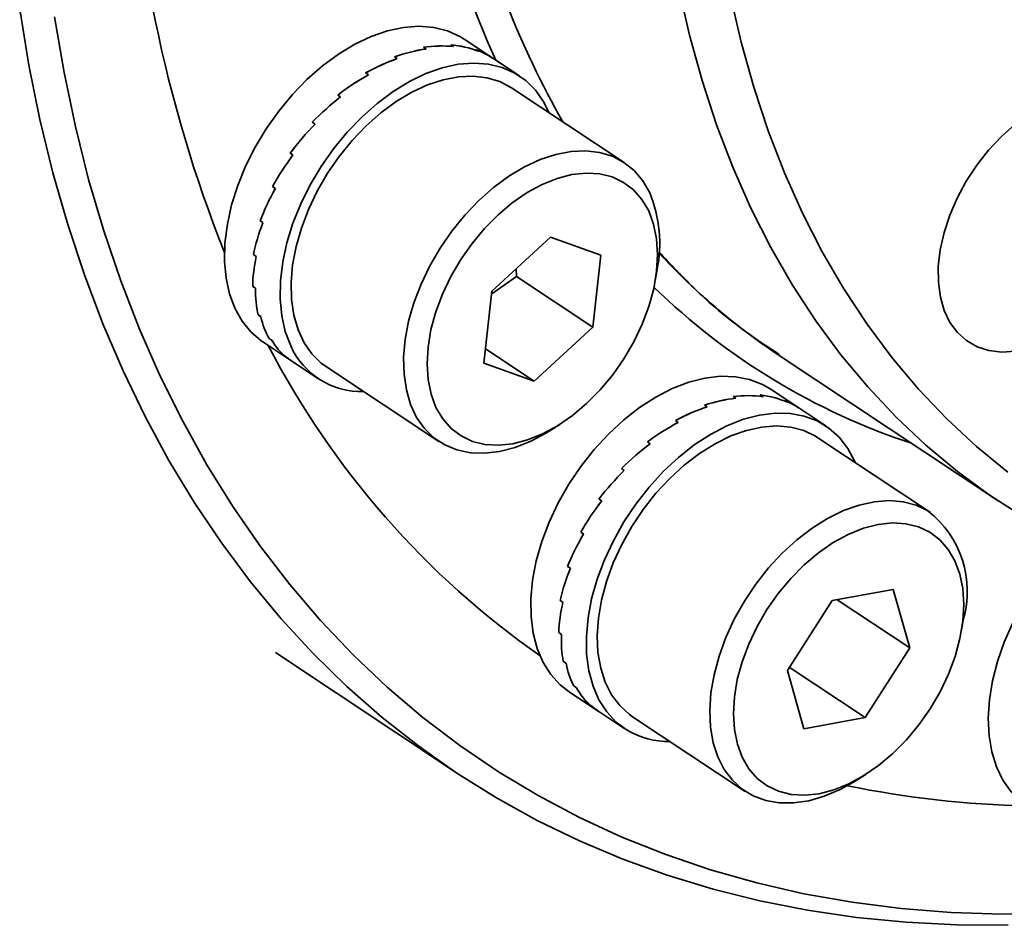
# Model space of a CAD drawing. Header units: millimetres. Extents: x -8713 to 3261, y -18743 to -8704.
# Tile 140 of 154: x 3158.2 to 3161.17, y -18299.75 to -18297.02. Entities that reach past the tile are written whole.
import ezdxf

# ---------------------------------------------------------------- set-up
doc = ezdxf.new("R2010")
doc.units = ezdxf.units.MM
doc.header["$LTSCALE"] = 10
doc.layers.add('1轮廓实线层', color=7, linetype='Continuous', lineweight=18)

msp = doc.modelspace()

# ---------------------------------------------------------------- linework, layer by layer
at = {"layer": '1轮廓实线层', "color": 7, "linetype": 'Continuous', "lineweight": 35}
for p, q in [((3159.6302, -18297.1393), (3159.5405, -18297.0797)), ((3159.4265, -18297.1098), (3159.4181, -18297.1043)), ((3159.4182, -18297.1042), (3159.4265, -18297.1098)), ((3159.509, -18297.1023), (3159.5006, -18297.0968)), ((3159.5007, -18297.0968), (3159.509, -18297.1023)), ((3159.5836, -18297.1164), (3159.5753, -18297.1109)), ((3159.5754, -18297.1109), (3159.5837, -18297.1164)), ((3159.3397, -18297.1386), (3159.3314, -18297.133)), ((3159.3315, -18297.133), (3159.3398, -18297.1385)), ((3159.7075, -18297.1906), (3159.6302, -18297.1393)), ((3159.2526, -18297.1874), (3159.2442, -18297.1818)), ((3159.2443, -18297.1818), (3159.2526, -18297.1873)), ((3160.0225, -18297.4515), (3159.6837, -18297.2266)), ((3159.1688, -18297.2541), (3159.1604, -18297.2485)), ((3159.1605, -18297.2484), (3159.1688, -18297.254)), ((3159.0837, -18297.3301), (3159.0921, -18297.3356)), ((3159.092, -18297.3357), (3159.0837, -18297.3302)), ((3159.0173, -18297.4231), (3159.0257, -18297.4287)), ((3159.0256, -18297.4288), (3159.0173, -18297.4232)), ((3159.0173, -18297.4232), (3159.0185, -18297.4239)), ((3158.9726, -18297.5292), (3158.9642, -18297.5236)), ((3158.9642, -18297.5236), (3158.9645, -18297.5237)), ((3158.9643, -18297.5235), (3158.9726, -18297.5291)), ((3158.9268, -18297.6269), (3158.9351, -18297.6324)), ((3158.9351, -18297.6325), (3158.9268, -18297.627)), ((3158.9268, -18297.627), (3158.9269, -18297.627)), ((3159.6247, -18297.839), (3159.8008, -18297.6764)), ((3159.8008, -18297.6764), (3159.9523, -18297.7304)), ((3158.9065, -18297.7288), (3158.9066, -18297.7287)), ((3158.9149, -18297.7343), (3158.9065, -18297.7288)), ((3158.9066, -18297.7287), (3158.9149, -18297.7342)), ((3159.9523, -18297.7304), (3159.9278, -18297.9469)), ((3159.6239, -18297.8468), (3159.6989, -18297.795)), ((3159.6989, -18297.795), (3159.6978, -18297.7715)), ((3159.6989, -18297.795), (3159.9278, -18297.9469)), ((3160.1163, -18297.8062), (3160.1216, -18297.775)), ((3158.9045, -18297.8244), (3158.9128, -18297.83)), ((3158.9128, -18297.8301), (3158.9045, -18297.8245)), ((3158.9045, -18297.8245), (3158.9045, -18297.8245)), ((3159.6003, -18298.0555), (3159.6247, -18297.839)), ((3158.9206, -18297.9101), (3158.9207, -18297.91)), ((3158.9206, -18297.91), (3158.9289, -18297.9155)), ((3158.929, -18297.9156), (3158.9206, -18297.9101)), ((3159.9278, -18297.9469), (3159.7518, -18298.1095)), ((3158.9353, -18297.9916), (3159.0251, -18298.0512)), ((3158.9626, -18297.9872), (3158.9542, -18297.9816)), ((3158.9626, -18297.9872), (3158.9543, -18297.9817)), ((3158.9543, -18297.9817), (3158.9543, -18297.9817)), ((3159.0039, -18298.0362), (3159.0123, -18298.0418)), ((3159.004, -18298.0363), (3159.004, -18298.0362)), ((3159.0123, -18298.0418), (3159.004, -18298.0363)), ((3159.6052, -18298.0122), (3159.7518, -18298.1095)), ((3160.4893, -18298.0323), (3161.1483, -18298.4697)), ((3160.4893, -18298.0323), (3161.1483, -18298.4697)), ((3159.0251, -18298.0512), (3159.1024, -18298.1025)), ((3159.1263, -18298.0665), (3159.4651, -18298.2913)), ((3159.7518, -18298.1095), (3159.6003, -18298.0555)), ((3160.4406, -18298.1564), (3160.4322, -18298.1509)), ((3160.4323, -18298.1509), (3160.4407, -18298.1564)), ((3160.551, -18298.1921), (3160.4622, -18298.1333)), ((3160.2725, -18298.1874), (3160.2641, -18298.1818)), ((3160.2642, -18298.1818), (3160.2725, -18298.1873)), ((3160.3589, -18298.1612), (3160.3505, -18298.1557)), ((3160.3506, -18298.1557), (3160.3589, -18298.1612)), ((3160.5141, -18298.1732), (3160.5057, -18298.1677)), ((3160.5058, -18298.1677), (3160.5141, -18298.1732)), ((3160.6293, -18298.2441), (3160.551, -18298.1922)), ((3159.8018, -18298.257), (3159.8285, -18298.24)), ((3160.1851, -18298.2338), (3160.1768, -18298.2282)), ((3160.1769, -18298.2282), (3160.1852, -18298.2337)), ((3160.0924, -18298.2927), (3160.1008, -18298.2983)), ((3160.1007, -18298.2984), (3160.0924, -18298.2928)), ((3160.5986, -18298.2758), (3160.6054, -18298.2801)), ((3160.9443, -18298.505), (3160.6054, -18298.2801)), ((3160.0229, -18298.3783), (3160.0145, -18298.3728)), ((3160.0146, -18298.3727), (3160.023, -18298.3782)), ((3159.9551, -18298.4702), (3159.9467, -18298.4646)), ((3159.9467, -18298.4646), (3159.9491, -18298.4661)), ((3159.9468, -18298.4645), (3159.9551, -18298.4701)), ((3159.9002, -18298.5699), (3159.8918, -18298.5643)), ((3159.8918, -18298.5643), (3159.8921, -18298.5644)), ((3159.8919, -18298.5642), (3159.9002, -18298.5698)), ((3159.8523, -18298.6675), (3159.8607, -18298.673)), ((3159.8607, -18298.6731), (3159.8523, -18298.6676)), ((3159.8523, -18298.6676), (3159.8525, -18298.6676)), ((3160.6483, -18298.7704), (3160.8326, -18298.7365)), ((3160.8326, -18298.7365), (3160.8824, -18298.9126)), ((3159.8299, -18298.7697), (3159.8382, -18298.7752)), ((3159.8382, -18298.7753), (3159.8299, -18298.7698)), ((3159.8299, -18298.7698), (3159.83, -18298.7698)), ((3160.5138, -18298.9804), (3160.6483, -18298.7704)), ((3160.6638, -18298.7676), (3160.8824, -18298.9126)), ((3161.0381, -18298.8597), (3161.0434, -18298.8285)), ((3159.8339, -18298.8721), (3159.8255, -18298.8665)), ((3159.8255, -18298.8665), (3159.8256, -18298.8665)), ((3159.8255, -18298.8665), (3159.8339, -18298.872)), ((3160.8824, -18298.9126), (3160.7478, -18299.1226)), ((3158.9729, -18298.9271), (3159.5206, -18299.2906)), ((3159.8394, -18298.9535), (3159.8477, -18298.9591)), ((3159.8478, -18298.9591), (3159.8394, -18298.9536)), ((3159.8394, -18298.9536), (3159.8394, -18298.9536)), ((3160.5635, -18299.1564), (3160.5138, -18298.9804)), ((3160.5197, -18298.9712), (3160.7478, -18299.1226)), ((3159.8793, -18299.0327), (3159.8709, -18299.0271)), ((3159.8709, -18299.0271), (3159.871, -18299.0271)), ((3159.8709, -18299.0271), (3159.8793, -18299.0326)), ((3159.8571, -18299.0451), (3159.9458, -18299.104)), ((3159.9187, -18299.0839), (3159.927, -18299.0895)), ((3159.9271, -18299.0895), (3159.9187, -18299.084)), ((3159.9187, -18299.084), (3159.9187, -18299.084)), ((3159.9459, -18299.104), (3160.0242, -18299.156)), ((3160.0481, -18299.12), (3160.3869, -18299.3449)), ((3160.7478, -18299.1226), (3160.5635, -18299.1564)), ((3160.7236, -18299.3105), (3160.7503, -18299.2935))]:
    msp.add_line(p, q, dxfattribs=at)
at = {"layer": '1轮廓实线层', "color": 7, "linetype": 'Continuous', "lineweight": 35, "flags": 128}
for points in [[(3161.2278, -18298.5198), (3161.1246, -18298.4537), (3161.0256, -18298.3813), (3160.931, -18298.3026), (3160.841, -18298.2178), (3160.7557, -18298.1271), (3160.6752, -18298.0305), (3160.5997, -18297.9283), (3160.5293, -18297.8205), (3160.4641, -18297.7074), (3160.4042, -18297.589), (3160.3497, -18297.4657), (3160.3006, -18297.3376), (3160.2571, -18297.2049), (3160.2192, -18297.0678), (3160.187, -18296.9265), (3160.1605, -18296.7812), (3160.1398, -18296.6323), (3160.1249, -18296.4798), (3160.1158, -18296.324), (3160.1126, -18296.1653)], [(3161.2278, -18298.5198), (3161.1246, -18298.4537), (3161.0256, -18298.3813), (3160.931, -18298.3026), (3160.841, -18298.2178), (3160.7557, -18298.1271), (3160.6752, -18298.0305), (3160.5997, -18297.9283), (3160.5293, -18297.8205), (3160.4641, -18297.7074), (3160.4042, -18297.589), (3160.3497, -18297.4657), (3160.3006, -18297.3376), (3160.2571, -18297.2049), (3160.2192, -18297.0678), (3160.187, -18296.9265), (3160.1605, -18296.7812), (3160.1398, -18296.6323), (3160.1249, -18296.4798), (3160.1158, -18296.324), (3160.1126, -18296.1653)], [(3160.2689, -18296.1967), (3160.2722, -18296.3538), (3160.2812, -18296.5078), (3160.2961, -18296.6586), (3160.3167, -18296.8059), (3160.343, -18296.9495), (3160.3751, -18297.0891), (3160.4128, -18297.2246), (3160.4561, -18297.3556), (3160.5049, -18297.4821), (3160.5592, -18297.6038), (3160.6188, -18297.7205), (3160.6837, -18297.8321), (3160.7538, -18297.9383), (3160.8289, -18298.039), (3160.9089, -18298.134), (3160.9938, -18298.2232), (3161.0833, -18298.3064), (3161.1773, -18298.3835)], [(3160.2689, -18296.1967), (3160.2722, -18296.3538), (3160.2812, -18296.5078), (3160.2961, -18296.6586), (3160.3167, -18296.8059), (3160.343, -18296.9495), (3160.3751, -18297.0891), (3160.4128, -18297.2246), (3160.4561, -18297.3556), (3160.5049, -18297.4821), (3160.5592, -18297.6038), (3160.6188, -18297.7205), (3160.6837, -18297.8321), (3160.7538, -18297.9383), (3160.8289, -18298.039), (3160.9089, -18298.134), (3160.9938, -18298.2232), (3161.0833, -18298.3064), (3161.1773, -18298.3835)], [(3161.1786, -18299.748), (3161.0239, -18299.7469), (3160.8715, -18299.7389), (3160.7218, -18299.7242), (3160.5749, -18299.7026), (3160.4309, -18299.6742), (3160.29, -18299.6391), (3160.1524, -18299.5973), (3160.0182, -18299.5488), (3159.8877, -18299.4937), (3159.7609, -18299.4321), (3159.638, -18299.364), (3159.5191, -18299.2896), (3159.4044, -18299.2088), (3159.294, -18299.1219), (3159.1881, -18299.0288), (3159.0868, -18298.9297), (3158.9901, -18298.8248), (3158.8982, -18298.7141), (3158.8113, -18298.5978), (3158.7293, -18298.476), (3158.6524, -18298.3489), (3158.5808, -18298.2165), (3158.5144, -18298.0791), (3158.4534, -18297.9368), (3158.3978, -18297.7898), (3158.3476, -18297.6383), (3158.3031, -18297.4823), (3158.2641, -18297.3222), (3158.2308, -18297.1581), (3158.2031, -18296.9902)], [(3158.308, -18297.0132), (3158.3365, -18297.1803), (3158.3707, -18297.3434), (3158.4107, -18297.5025), (3158.4562, -18297.6574), (3158.5074, -18297.8078), (3158.5641, -18297.9536), (3158.6262, -18298.0946), (3158.6937, -18298.2306), (3158.7665, -18298.3615), (3158.8445, -18298.4871), (3158.9276, -18298.6073), (3159.0158, -18298.7219), (3159.1089, -18298.8308), (3159.2067, -18298.9339), (3159.3093, -18299.031), (3159.4164, -18299.1221), (3159.528, -18299.207), (3159.6439, -18299.2855), (3159.7639, -18299.3577), (3159.888, -18299.4235), (3160.016, -18299.4827), (3160.1476, -18299.5353), (3160.2829, -18299.5812), (3160.4216, -18299.6203), (3160.5635, -18299.6528), (3160.7084, -18299.6783), (3160.8563, -18299.6971), (3161.0069, -18299.709), (3161.1601, -18299.714), (3161.3156, -18299.7121)], [(3159.5405, -18297.0797), (3159.5281, -18297.0721), (3159.4904, -18297.055), (3159.4492, -18297.0446), (3159.405, -18297.0411), (3159.3585, -18297.0445), (3159.3103, -18297.0548), (3159.261, -18297.0719), (3159.2115, -18297.0955), (3159.1623, -18297.1253), (3159.1142, -18297.1608), (3159.0678, -18297.2016), (3159.0238, -18297.2471), (3158.9828, -18297.2966), (3158.9453, -18297.3495), (3158.912, -18297.405), (3158.8833, -18297.4624), (3158.8595, -18297.5207), (3158.8411, -18297.5793), (3158.8282, -18297.6373), (3158.8211, -18297.6938), (3158.8198, -18297.7481), (3158.8244, -18297.7995), (3158.8348, -18297.8471), (3158.8508, -18297.8904), (3158.8723, -18297.9286), (3158.8989, -18297.9614), (3158.9303, -18297.9882), (3158.9353, -18297.9916)], [(3159.0188, -18298.0032), (3159.0025, -18297.9602), (3158.9918, -18297.9128), (3158.987, -18297.8616), (3158.988, -18297.8074), (3158.9948, -18297.7509), (3159.0074, -18297.693), (3159.0256, -18297.6345), (3159.0491, -18297.5761), (3159.0776, -18297.5187), (3159.1107, -18297.463), (3159.1479, -18297.41), (3159.1888, -18297.3603), (3159.2327, -18297.3146), (3159.279, -18297.2736), (3159.327, -18297.2378), (3159.3762, -18297.2077), (3159.4257, -18297.1838), (3159.475, -18297.1664), (3159.5233, -18297.1557), (3159.5699, -18297.152), (3159.6142, -18297.1551), (3159.6556, -18297.1652), (3159.6935, -18297.182), (3159.7273, -18297.2054), (3159.7565, -18297.2349), (3159.7809, -18297.2702), (3159.7962, -18297.3013)], [(3159.1263, -18298.0665), (3159.111, -18298.0553), (3159.0826, -18298.0275), (3159.0591, -18297.9939), (3159.0409, -18297.955), (3159.0281, -18297.9115), (3159.0211, -18297.8639), (3159.0199, -18297.8131), (3159.0246, -18297.7597), (3159.035, -18297.7046), (3159.051, -18297.6487), (3159.0724, -18297.5927), (3159.0988, -18297.5375), (3159.1298, -18297.4839), (3159.1651, -18297.4329), (3159.2039, -18297.3851), (3159.2459, -18297.3412), (3159.2902, -18297.302), (3159.3363, -18297.268), (3159.3834, -18297.2397), (3159.4308, -18297.2176), (3159.4779, -18297.202), (3159.5238, -18297.1931), (3159.5679, -18297.1912), (3159.6096, -18297.1961), (3159.6482, -18297.2078), (3159.6831, -18297.2262), (3159.6837, -18297.2266)], [(3161.1992, -18297.3364), (3161.1581, -18297.3731), (3161.1194, -18297.4144), (3161.084, -18297.4596), (3161.0523, -18297.5079), (3161.0251, -18297.5583), (3161.0027, -18297.6101), (3160.9855, -18297.6623), (3160.974, -18297.7139), (3160.9682, -18297.764), (3160.9683, -18297.8118), (3160.9743, -18297.8564), (3160.986, -18297.8969), (3161.0033, -18297.9328), (3161.0259, -18297.9632), (3161.0533, -18297.9877), (3161.0851, -18298.0059), (3161.1207, -18298.0174), (3161.1594, -18298.022), (3161.2006, -18298.0197)], [(3161.1992, -18297.3364), (3161.1581, -18297.3731), (3161.1194, -18297.4144), (3161.084, -18297.4596), (3161.0523, -18297.5079), (3161.0251, -18297.5583), (3161.0027, -18297.6101), (3160.9855, -18297.6623), (3160.974, -18297.7139), (3160.9682, -18297.764), (3160.9683, -18297.8118), (3160.9743, -18297.8564), (3160.986, -18297.8969), (3161.0033, -18297.9328), (3161.0259, -18297.9632), (3161.0533, -18297.9877), (3161.0851, -18298.0059), (3161.1207, -18298.0174), (3161.1594, -18298.022), (3161.2006, -18298.0197)], [(3159.8018, -18298.257), (3159.789, -18298.2649), (3159.7417, -18298.2901), (3159.6943, -18298.309), (3159.6478, -18298.3212), (3159.6026, -18298.3267), (3159.5596, -18298.3252), (3159.5194, -18298.3169), (3159.4826, -18298.3017), (3159.4498, -18298.2801), (3159.4214, -18298.2523), (3159.3979, -18298.2187), (3159.3797, -18298.1799), (3159.367, -18298.1363), (3159.3599, -18298.0888), (3159.3587, -18298.0379), (3159.3634, -18297.9845), (3159.3738, -18297.9295), (3159.3898, -18297.8735), (3159.4112, -18297.8175), (3159.4376, -18297.7623), (3159.4687, -18297.7088), (3159.5039, -18297.6577), (3159.5428, -18297.6099), (3159.5847, -18297.566), (3159.629, -18297.5268), (3159.6751, -18297.4928), (3159.7222, -18297.4645), (3159.7696, -18297.4424), (3159.8167, -18297.4268), (3159.8626, -18297.418), (3159.9068, -18297.416), (3159.9484, -18297.4209), (3159.987, -18297.4327), (3160.0219, -18297.4511), (3160.0525, -18297.4758), (3160.0785, -18297.5066), (3160.0994, -18297.5429), (3160.0994, -18297.5429)], [(3160.0964, -18297.5973), (3160.0762, -18297.5628), (3160.0509, -18297.5339), (3160.0209, -18297.5111), (3159.9868, -18297.4949), (3159.949, -18297.4855), (3159.9083, -18297.483), (3159.8653, -18297.4876), (3159.8208, -18297.4991), (3159.7755, -18297.5174), (3159.7303, -18297.5421), (3159.6858, -18297.5727), (3159.6429, -18297.6089), (3159.6022, -18297.6499), (3159.5646, -18297.6951), (3159.5305, -18297.7437), (3159.5007, -18297.7948), (3159.4756, -18297.8476), (3159.4556, -18297.9012), (3159.4411, -18297.9546), (3159.4324, -18298.007), (3159.4295, -18298.0574), (3159.4326, -18298.105), (3159.4415, -18298.149), (3159.4562, -18298.1886), (3159.4763, -18298.2232), (3159.5016, -18298.2521), (3159.5316, -18298.2748), (3159.5658, -18298.291), (3159.6036, -18298.3004), (3159.6443, -18298.3029), (3159.6873, -18298.2983), (3159.7318, -18298.2868), (3159.777, -18298.2685), (3159.8223, -18298.2439), (3159.8668, -18298.2132), (3159.9097, -18298.177), (3159.9503, -18298.136), (3159.988, -18298.0908), (3160.022, -18298.0422), (3160.0519, -18297.9911), (3160.077, -18297.9383), (3160.0969, -18297.8848), (3160.1114, -18297.8313), (3160.1202, -18297.7789), (3160.1231, -18297.7285), (3160.12, -18297.6809), (3160.111, -18297.6369), (3160.0964, -18297.5973)], [(3160.4622, -18298.1333), (3160.4385, -18298.1196), (3160.3997, -18298.1045), (3160.3575, -18298.0963), (3160.3125, -18298.0949), (3160.2654, -18298.1005), (3160.2168, -18298.113), (3160.1673, -18298.1321), (3160.1178, -18298.1577), (3160.0689, -18298.1893), (3160.0212, -18298.2266), (3159.9755, -18298.2689), (3159.9324, -18298.3157), (3159.8924, -18298.3664), (3159.8562, -18298.4202), (3159.8243, -18298.4763), (3159.7971, -18298.5341), (3159.775, -18298.5926), (3159.7582, -18298.6511), (3159.7471, -18298.7087), (3159.7418, -18298.7646), (3159.7424, -18298.8181), (3159.7488, -18298.8683), (3159.761, -18298.9146), (3159.7788, -18298.9564), (3159.8019, -18298.993), (3159.83, -18299.024), (3159.8571, -18299.0451)], [(3160.0316, -18299.1607), (3159.9986, -18299.1362), (3159.9702, -18299.1055), (3159.9468, -18299.0692), (3159.9288, -18299.0277), (3159.9163, -18298.9815), (3159.9096, -18298.9315), (3159.9088, -18298.8781), (3159.9138, -18298.8223), (3159.9246, -18298.7648), (3159.9411, -18298.7063), (3159.963, -18298.6478), (3159.99, -18298.59), (3160.0217, -18298.5337), (3160.0577, -18298.4798), (3160.0975, -18298.429), (3160.1404, -18298.3819), (3160.1861, -18298.3394), (3160.2336, -18298.3019), (3160.2825, -18298.27), (3160.332, -18298.2441), (3160.3815, -18298.2246), (3160.4301, -18298.2119), (3160.4774, -18298.2059), (3160.5225, -18298.2069), (3160.5648, -18298.2148), (3160.6038, -18298.2296), (3160.639, -18298.2509), (3160.6697, -18298.2785), (3160.6956, -18298.3121), (3160.7164, -18298.3511), (3160.7179, -18298.3548)], [(3160.0481, -18299.12), (3160.0386, -18299.1133), (3160.0094, -18299.0867), (3159.9849, -18299.0541), (3159.9657, -18299.0162), (3159.9519, -18298.9735), (3159.9438, -18298.9266), (3159.9415, -18298.8763), (3159.945, -18298.8234), (3159.9544, -18298.7686), (3159.9693, -18298.7127), (3159.9897, -18298.6566), (3160.0152, -18298.6012), (3160.0455, -18298.5473), (3160.08, -18298.4958), (3160.1182, -18298.4473), (3160.1596, -18298.4026), (3160.2035, -18298.3625), (3160.2493, -18298.3274), (3160.2963, -18298.2981), (3160.3437, -18298.2748), (3160.3909, -18298.2579), (3160.4371, -18298.2478), (3160.4816, -18298.2445), (3160.5238, -18298.2481), (3160.563, -18298.2586), (3160.5986, -18298.2758)], [(3160.7236, -18299.3105), (3160.7196, -18299.313), (3160.6724, -18299.3394), (3160.625, -18299.3595), (3160.5782, -18299.373), (3160.5327, -18299.3797), (3160.4893, -18299.3795), (3160.4485, -18299.3725), (3160.411, -18299.3586), (3160.3774, -18299.3382), (3160.3482, -18299.3115), (3160.3237, -18299.279), (3160.3045, -18299.241), (3160.2907, -18299.1983), (3160.2826, -18299.1515), (3160.2803, -18299.1012), (3160.2838, -18299.0482), (3160.2932, -18298.9934), (3160.3082, -18298.9375), (3160.3286, -18298.8815), (3160.3541, -18298.8261), (3160.3843, -18298.7722), (3160.4188, -18298.7206), (3160.457, -18298.6721), (3160.4984, -18298.6275), (3160.5423, -18298.5873), (3160.5881, -18298.5523), (3160.6351, -18298.5229), (3160.6825, -18298.4996), (3160.7297, -18298.4828), (3160.7759, -18298.4726), (3160.8204, -18298.4694), (3160.8626, -18298.473), (3160.9018, -18298.4835), (3160.9374, -18298.5006), (3160.9374, -18298.5006)], [(3160.9427, -18298.5646), (3160.9086, -18298.5484), (3160.8708, -18298.539), (3160.8301, -18298.5366), (3160.7871, -18298.5411), (3160.7426, -18298.5527), (3160.6973, -18298.5709), (3160.652, -18298.5956), (3160.6076, -18298.6263), (3160.5647, -18298.6624), (3160.524, -18298.7034), (3160.4864, -18298.7486), (3160.4523, -18298.7972), (3160.4225, -18298.8483), (3160.3974, -18298.9011), (3160.3774, -18298.9547), (3160.3629, -18299.0081), (3160.3542, -18299.0605), (3160.3513, -18299.1109), (3160.3544, -18299.1585), (3160.3633, -18299.2025), (3160.378, -18299.2421), (3160.3981, -18299.2767), (3160.4234, -18299.3056), (3160.4534, -18299.3283), (3160.4876, -18299.3446), (3160.5253, -18299.354), (3160.5661, -18299.3564), (3160.6091, -18299.3518), (3160.6536, -18299.3403), (3160.6988, -18299.3221), (3160.7441, -18299.2974), (3160.7886, -18299.2667), (3160.8315, -18299.2305), (3160.8721, -18299.1895), (3160.9098, -18299.1443), (3160.9438, -18299.0958), (3160.9736, -18299.0446), (3160.9988, -18298.9919), (3161.0187, -18298.9383), (3161.0332, -18298.8848), (3161.042, -18298.8325), (3161.0448, -18298.782), (3161.0418, -18298.7344), (3161.0328, -18298.6904), (3161.0181, -18298.6508), (3160.998, -18298.6163), (3160.9727, -18298.5874), (3160.9427, -18298.5646)], [(3161.3686, -18298.5962), (3161.3388, -18298.6261), (3161.2966, -18298.6742), (3161.2577, -18298.7259), (3161.2228, -18298.7805), (3161.1923, -18298.8372), (3161.1666, -18298.8953), (3161.1462, -18298.9539), (3161.1312, -18299.0122), (3161.1219, -18299.0694), (3161.1184, -18299.1246), (3161.1208, -18299.1771), (3161.129, -18299.2262), (3161.143, -18299.2712), (3161.1625, -18299.3114), (3161.1872, -18299.3463), (3161.2169, -18299.3754), (3161.2341, -18299.3881)]]:
    msp.add_lwpolyline(points, dxfattribs=at)
at = {"layer": '1轮廓实线层', "color": 7, "linetype": 'Continuous', "lineweight": 35}
for centre, radius, start, end in [((3162.6338, -18296.2045), 4.105, 181.2979, 201.6973), ((3162.2046, -18295.9822), 2.7229, 193.1145, 209.6466), ((3162.2565, -18295.9453), 2.8809, 194.3555, 204.5767), ((3159.7287, -18297.6954), 0.4009, 348.549, 22.3657), ((3161.6129, -18296.3508), 2.0228, 222.7621, 229.381), ((3161.5178, -18296.3824), 2.0154, 225.7843, 251.7814), ((3161.5801, -18296.3889), 1.9725, 229.3852, 236.4266), ((3161.2637, -18296.8032), 2.6048, 207.4068, 234.9942), ((3159.2324, -18297.9071), 0.2342, 204.2402, 271.5751), ((3160.7478, -18298.743), 0.3077, 343.8562, 51.9646), ((3160.157, -18298.9462), 0.2485, 239.6839, 270.8189), ((3161.2936, -18296.4018), 2.9868, 258.4277, 268.8559)]:
    msp.add_arc(centre, radius, start, end, dxfattribs=at)
for centre, major_axis, ratio, start_param, end_param in [((3159.3298, -18297.5967), (0.3454, 0.4261), 0.704315, 0.642534, 0.851974), ((3159.3214, -18297.5911), (0.356, 0.4182), 0.690812, 0.657771, 0.867211), ((3159.3298, -18297.5967), (0.3316, 0.4359), 0.714444, 0.411952, 0.621392), ((3159.3214, -18297.5911), (0.3454, 0.4261), 0.704327, 0.43288, 0.64232), ((3159.3298, -18297.5967), (0.3155, 0.4472), 0.720372, 0.177001, 0.386441), ((3159.3214, -18297.5911), (0.3316, 0.436), 0.714451, 0.202293, 0.411733), ((3159.3298, -18297.5967), (0.2981, 0.4589), 0.721574, 6.223151, 6.43259), ((3159.3214, -18297.5911), (0.3155, 0.4472), 0.720376, 0.020541, 0.176778), ((3159.3298, -18297.5967), (0.356, 0.4182), 0.690798, 0.86742, 1.076859), ((3159.3214, -18297.5911), (0.3634, 0.4128), 0.674841, 0.876616, 1.086056), ((3159.3298, -18297.5967), (0.3634, 0.4128), 0.674826, 1.086259, 1.295699), ((3159.3214, -18297.5911), (0.3675, 0.4098), 0.657349, 1.089788, 1.299227), ((3159.3214, -18297.5911), (0.3686, 0.4092), 0.639199, 1.298064, 1.507503), ((3159.3298, -18297.5967), (0.3675, 0.4098), 0.657332, 1.299426, 1.508865), ((3159.3214, -18297.5911), (0.367, 0.4106), 0.621163, 1.50237, 1.711809), ((3159.3298, -18297.5967), (0.3686, 0.4092), 0.639182, 1.507697, 1.717137), ((3159.3298, -18297.5967), (0.367, 0.4106), 0.621146, 1.712, 1.92144), ((3159.3214, -18297.5911), (0.3629, 0.4137), 0.603923, 1.703617, 1.913056), ((3159.3214, -18297.5911), (0.3567, 0.4184), 0.588079, 1.902613, 2.112053), ((3159.3298, -18297.5967), (0.3629, 0.4137), 0.603907, 1.913244, 2.122684), ((3159.3298, -18297.5967), (0.3567, 0.4184), 0.588065, 2.112239, 2.321679), ((3159.3214, -18297.5911), (0.3487, 0.4242), 0.574157, 2.100032, 2.309471), ((3159.3214, -18297.5911), (0.3393, 0.4309), 0.562612, 2.296399, 2.505839), ((3159.3298, -18297.5967), (0.3487, 0.4242), 0.574145, 2.309657, 2.519096), ((3159.3214, -18297.5911), (0.3288, 0.4382), 0.553823, 2.492109, 2.701548), ((3159.3298, -18297.5967), (0.3393, 0.4309), 0.562603, 2.506023, 2.715463), ((3159.3214, -18297.5911), (0.3174, 0.446), 0.54808, 2.687441, 2.89688), ((3159.3298, -18297.5967), (0.3288, 0.4382), 0.553816, 2.701732, 2.911172), ((3159.3298, -18297.5967), (0.3174, 0.446), 0.548076, 2.897064, 3.106504), ((3159.3214, -18297.5911), (0.3056, 0.4539), 0.545576, 2.882591, 3.092031), ((3159.3298, -18297.5967), (0.3056, 0.4539), 0.545575, 3.092214, 3.14522), ((3159.3214, -18297.5911), (0.2936, 0.4618), 0.546395, 3.077707, 3.13091), ((3160.2516, -18298.6502), (0.3297, 0.4373), 0.715429, 0.382784, 0.592223), ((3160.2432, -18298.6446), (0.3438, 0.4272), 0.705796, 0.404351, 0.613791), ((3160.2516, -18298.6502), (0.3134, 0.4487), 0.720788, 0.14743, 0.35687), ((3160.2432, -18298.6446), (0.3297, 0.4373), 0.715436, 0.173124, 0.382564), ((3160.2516, -18298.6502), (0.3438, 0.4272), 0.705785, 0.614006, 0.823445), ((3160.2432, -18298.6446), (0.3549, 0.4191), 0.692655, 0.629992, 0.839431), ((3160.2516, -18298.6502), (0.2959, 0.4603), 0.721382, 6.272699, 6.402953), ((3160.2432, -18298.6446), (0.3134, 0.4487), 0.720791, 0.01715, 0.147208), ((3160.2516, -18298.6502), (0.3549, 0.4191), 0.692641, 0.839641, 1.049081), ((3160.2432, -18298.6446), (0.3627, 0.4133), 0.67694, 0.849584, 1.059023), ((3160.2432, -18298.6446), (0.3672, 0.4101), 0.659588, 1.063427, 1.272867), ((3160.2516, -18298.6502), (0.3627, 0.4133), 0.676924, 1.059227, 1.268667), ((3160.2516, -18298.6502), (0.3672, 0.4101), 0.659572, 1.273066, 1.482505), ((3160.2432, -18298.6446), (0.3686, 0.4091), 0.641476, 1.272266, 1.481705), ((3160.2516, -18298.6502), (0.3686, 0.4091), 0.641459, 1.4819, 1.691339), ((3160.2432, -18298.6446), (0.3673, 0.4103), 0.623387, 1.477017, 1.686456), ((3160.2516, -18298.6502), (0.3673, 0.4103), 0.62337, 1.686648, 1.896087), ((3160.2432, -18298.6446), (0.3635, 0.4133), 0.606013, 1.678599, 1.888039), ((3160.2432, -18298.6446), (0.3576, 0.4177), 0.589964, 1.877837, 2.087277), ((3160.2516, -18298.6502), (0.3635, 0.4133), 0.605997, 1.888227, 2.097667), ((3160.2432, -18298.6446), (0.3498, 0.4234), 0.575776, 2.075421, 2.284861), ((3160.2516, -18298.6502), (0.3576, 0.4177), 0.58995, 2.087464, 2.296903), ((3160.2432, -18298.6446), (0.3406, 0.43), 0.563912, 2.271896, 2.481336), ((3160.2516, -18298.6502), (0.3498, 0.4234), 0.575763, 2.285046, 2.494486), ((3160.2432, -18298.6446), (0.3302, 0.4373), 0.55476, 2.467671, 2.67711), ((3160.2516, -18298.6502), (0.3406, 0.43), 0.563902, 2.48152, 2.69096), ((3160.2432, -18298.6446), (0.3189, 0.445), 0.548624, 2.663038, 2.872477), ((3160.2516, -18298.6502), (0.3301, 0.4373), 0.554753, 2.677294, 2.886734), ((3160.2432, -18298.6446), (0.3071, 0.4529), 0.545708, 2.858202, 3.067642), ((3160.2516, -18298.6502), (0.3189, 0.445), 0.548619, 2.872661, 3.082101), ((3160.2432, -18298.6446), (0.2951, 0.4608), 0.546111, 3.053315, 3.132698), ((3160.2516, -18298.6502), (0.3071, 0.4529), 0.545706, 3.067825, 3.14701)]:
    msp.add_ellipse(centre, major_axis=major_axis, ratio=ratio, start_param=start_param, end_param=end_param, dxfattribs=at)
msp.add_open_spline([(3160.1271, -18297.7205), (3160.1616, -18297.7572), (3160.243, -18297.8442), (3160.3648, -18297.9475), (3160.456, -18298.0075), (3160.4906, -18298.0303)], degree=3, knots=[0, 0, 0, 0, 0.3124088, 0.7387182, 1, 1, 1, 1], dxfattribs=at)

doc.saveas('drawing.dxf')
